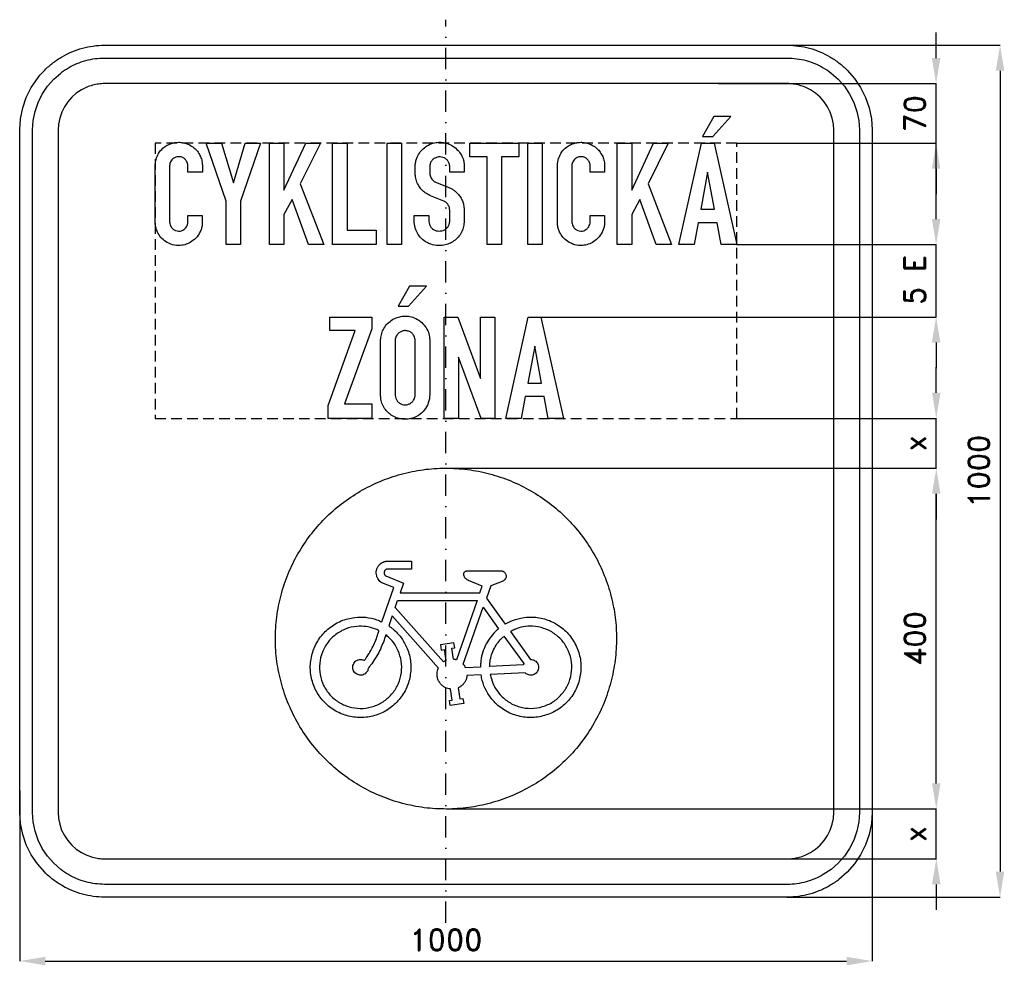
# Model space of a CAD drawing. Header units: millimetres. Extents: x -500 to 655, y -580 to 530.
import ezdxf

# ---------------------------------------------------------------- set-up
doc = ezdxf.new("R2010")
doc.units = ezdxf.units.MM
doc.header["$LTSCALE"] = 5
doc.linetypes.add('ČERCHOVANÁX2', pattern=[2, 1, -0.5, 0, -0.5])
doc.linetypes.add('ČÁRKOVANÁX2', pattern=[1.5, 1, -0.5])
doc.layers.add('Kóty', color=2, linetype='Continuous')
doc.layers.add('Značka', color=7, linetype='Continuous')
doc.styles.get("Standard").update_dxf_attribs({"font": 'romand.shx', "height": 25})
doc.dimstyles.get("Standard").update_dxf_attribs({"dimtxt": 25, "dimasz": 30, "dimexe": 0.18, "dimexo": 0.0625, "dimgap": 12.5, "dimtad": 1, "dimdec": 0, "dimzin": 0, "dimdsep": 46, "dimtxsty": 'Standard', "dimcen": 0.09, "dimadec": 0, "dimazin": 0, "dimtfac": 1, "dimtdec": 0, "dimtofl": 0, "dimtmove": 0, "dimatfit": 3, "dimfxl": 1, "dimtolj": 1, "dimtzin": 0, "dimarcsym": 0})

# ---------------------------------------------------------------- blocks, each defined once
blk = doc.blocks.new('*D0')
at = {"layer": 'Defpoints', "color": 0, "transparency": 16777216}
for p in [(319.8, 455), (341.1, 385), (575, 385)]:
    blk.add_point(p, dxfattribs=at)
at = {"layer": 'Kóty', "color": 0, "lineweight": -2, "transparency": 16777216}
for p, q in [((575, 485), (575, 515)), ((319.9, 455), (575.2, 455)), ((341.1, 385), (575.2, 385)), ((575, 355), (575, 325))]:
    blk.add_line(p, q, dxfattribs=at)
at = {"layer": 'Kóty', "color": 0, "transparency": 16777216}
for points in [[(570, 485), (580, 485), (575, 455)], [(570, 355), (580, 355), (575, 385)]]:
    blk.add_solid(points, dxfattribs=at)
at = {"layer": 'Kóty', "color": 0, "transparency": 16777216, "insert": (550, 420), "char_height": 25, "attachment_point": 5, "rotation": 90}
blk.add_mtext('\\A1;70', dxfattribs=at)
blk = doc.blocks.new('*D1')
at = {"layer": 'Defpoints', "color": 0, "transparency": 16777216}
for p in [(400, 500), (400, -500), (650, -500)]:
    blk.add_point(p, dxfattribs=at)
at = {"layer": 'Kóty', "color": 0, "lineweight": -2, "transparency": 16777216}
for p, q in [((400.0625, 500), (650.18, 500)), ((650, 470), (650, -470)), ((400.0625, -500), (650.18, -500))]:
    blk.add_line(p, q, dxfattribs=at)
at = {"layer": 'Kóty', "color": 0, "transparency": 16777216}
for points in [[(645, 470), (655, 470), (650, 500)], [(645, -470), (655, -470), (650, -500)]]:
    blk.add_solid(points, dxfattribs=at)
at = {"layer": 'Kóty', "color": 0, "transparency": 16777216, "insert": (625, 0), "char_height": 25, "attachment_point": 5, "rotation": 90}
blk.add_mtext('\\A1;1000', dxfattribs=at)
blk = doc.blocks.new('*D2')
at = {"layer": 'Defpoints', "color": 0, "transparency": 16777216}
for p in [(341.1, 62), (-1.7, 3.5), (575.2, 3.5)]:
    blk.add_point(p, dxfattribs=at)
at = {"layer": 'Kóty', "color": 0, "lineweight": -2, "transparency": 16777216}
for p, q in [((575.2, 92), (575.2, 122)), ((341.1, 62), (575.4, 62)), ((-1.6, 3.5), (575.4, 3.5)), ((575.2, -26.5), (575.2, -56.5))]:
    blk.add_line(p, q, dxfattribs=at)
at = {"layer": 'Kóty', "color": 0, "transparency": 16777216}
for points in [[(570.2, 92), (580.2, 92), (575.2, 62)], [(570.2, -26.5), (580.2, -26.5), (575.2, 3.5)]]:
    blk.add_solid(points, dxfattribs=at)
at = {"layer": 'Kóty', "color": 0, "transparency": 16777216, "insert": (550.2, 32.8), "char_height": 25, "attachment_point": 5, "rotation": 90}
blk.add_mtext('\\A1;x', dxfattribs=at)
blk = doc.blocks.new('*D3')
at = {"layer": 'Defpoints', "color": 0, "transparency": 16777216}
for p in [(0.6, -396.5), (575.2, -396.5), (-12.6, -455)]:
    blk.add_point(p, dxfattribs=at)
at = {"layer": 'Kóty', "color": 0, "lineweight": -2, "transparency": 16777216}
for p, q in [((575.2, -366.5), (575.2, -336.5)), ((0.6, -396.5), (575.4, -396.5)), ((-12.6, -455), (575.4, -455)), ((575.2, -485), (575.2, -515))]:
    blk.add_line(p, q, dxfattribs=at)
at = {"layer": 'Kóty', "color": 0, "transparency": 16777216}
for points in [[(570.2, -366.5), (580.2, -366.5), (575.2, -396.5)], [(570.2, -485), (580.2, -485), (575.2, -455)]]:
    blk.add_solid(points, dxfattribs=at)
at = {"layer": 'Kóty', "color": 0, "transparency": 16777216, "insert": (550.2, -425.8), "char_height": 25, "attachment_point": 5, "rotation": 90}
blk.add_mtext('\\A1;x', dxfattribs=at)
blk = doc.blocks.new('*D4')
at = {"layer": 'Defpoints', "color": 0, "transparency": 16777216}
for p in [(-1.8, 3.5), (575.2, 3.5), (0.5, -396.5)]:
    blk.add_point(p, dxfattribs=at)
at = {"layer": 'Kóty', "color": 0, "lineweight": -2, "transparency": 16777216}
for p, q in [((-1.7, 3.5), (575.4, 3.5)), ((575.2, -366.5), (575.2, -26.5)), ((0.6, -396.5), (575.4, -396.5))]:
    blk.add_line(p, q, dxfattribs=at)
at = {"layer": 'Kóty', "color": 0, "transparency": 16777216}
for points in [[(570.2, -26.5), (580.2, -26.5), (575.2, 3.5)], [(570.2, -366.5), (580.2, -366.5), (575.2, -396.5)]]:
    blk.add_solid(points, dxfattribs=at)
at = {"layer": 'Kóty', "color": 0, "transparency": 16777216, "insert": (550.2, -196.5), "char_height": 25, "attachment_point": 5, "rotation": 90}
blk.add_mtext('\\A1;400', dxfattribs=at)
blk = doc.blocks.new('*D5')
at = {"layer": 'Defpoints', "color": 0, "transparency": 16777216}
for p in [(500, -355.8), (-500, -375), (500, -575)]:
    blk.add_point(p, dxfattribs=at)
at = {"layer": 'Kóty', "color": 0, "lineweight": -2, "transparency": 16777216}
for p, q in [((500, -355.9), (500, -575.2)), ((-500, -375.1), (-500, -575.2)), ((-470, -575), (470, -575))]:
    blk.add_line(p, q, dxfattribs=at)
at = {"layer": 'Kóty', "color": 0, "transparency": 16777216}
for points in [[(-470, -570), (-470, -580), (-500, -575)], [(470, -570), (470, -580), (500, -575)]]:
    blk.add_solid(points, dxfattribs=at)
at = {"layer": 'Kóty', "color": 0, "transparency": 16777216, "insert": (0, -550), "char_height": 25, "attachment_point": 5}
blk.add_mtext('\\A1;1000', dxfattribs=at)

msp = doc.modelspace()

# ---------------------------------------------------------------- linework, layer by layer
at = {"layer": 'Kóty'}
for p, q in [((575, 296), (575, 415.3)), ((341.1, 266), (575.2, 266)), ((111.6, 181), (575.2, 181)), ((575, 151), (575, 121))]:
    msp.add_line(p, q, dxfattribs=at)
for points in [[(575, 385), (575, 455)], [(575, 181), (575, 266)], [(575.2, 3), (575.2, 61)], [(575.2, -455), (575.2, -397)]]:
    msp.add_lwpolyline(points, dxfattribs=at)
for points in [[(570, 296), (580, 296), (575, 266)], [(570, 151), (580, 151), (575, 181)]]:
    msp.add_solid(points, dxfattribs=at)
at = {"layer": 'Značka', "color": 6, "linetype": 'ČERCHOVANÁX2', "ltscale": 5}
msp.add_lwpolyline([(0, -530), (0, 530)], dxfattribs=at)
at = {"layer": 'Značka', "color": 3}
for points in [[(-400, -500), (-400.4, -500), (-400.8, -500, -0.032182), (-413.7, -499.1, -0.035454), (-426.4, -496.5, -0.036283), (-438.7, -492.3, -0.034431), (-450.2, -486.5, -0.033715), (-461, -479.3, -0.034071), (-470.7, -470.7), (-479.3, -461), (-486.5, -450.2), (-492.3, -438.7), (-496.5, -426.4), (-499.1, -413.7), (-500, -400.8), (-500, -400.4), (-500, -400), (-500, 400), (-500, 400.4), (-500, 400.8), (-499.1, 413.7), (-496.5, 426.4), (-492.3, 438.7), (-486.5, 450.2), (-479.3, 461, -0.034072), (-470.7, 470.7, -0.034226), (-461, 479.3, -0.034225), (-450.2, 486.5, -0.034051), (-438.7, 492.3, -0.033415), (-426.4, 496.5, -0.034139), (-413.7, 499.1, -0.036743), (-400.8, 500), (-400.4, 500), (-400, 500), (400, 500), (400.4, 500), (400.8, 500, -0.032182), (413.7, 499.1, -0.035447), (426.4, 496.5, -0.036272), (438.7, 492.3, -0.034433), (450.2, 486.5, -0.033723), (461, 479.3, -0.034091), (470.7, 470.7), (479.3, 461), (486.5, 450.2), (492.3, 438.6), (496.5, 426.4), (499.1, 413.7), (500, 400.8), (500, 400.4), (500, 400), (500, -400), (500, -400.4), (500, -400.8), (499.1, -413.7), (496.5, -426.4), (492.3, -438.7), (486.5, -450.2), (479.3, -461), (470.7, -470.7), (461, -479.3, -0.03423), (450.2, -486.5, -0.034043), (438.6, -492.3, -0.033413), (426.4, -496.5, -0.034125), (413.7, -499.1, -0.036744), (400.8, -500), (400.4, -500), (400, -500), (-400, -500)], [(-400, -485), (-400.3, -485), (-400.7, -485, -0.032179), (-411.6, -484.2, -0.035445), (-422.4, -482, -0.03627), (-432.9, -478.5, -0.034397), (-442.7, -473.5, -0.033743), (-451.9, -467.4), (-460.1, -460.1), (-467.4, -451.9), (-473.5, -442.7), (-478.4, -432.9), (-482, -422.4), (-484.3, -411.6), (-485, -400.7), (-485, -400.3), (-485, -400), (-485, 400), (-485, 400.3), (-485, 400.7), (-484.2, 411.6), (-482, 422.4), (-478.5, 432.9), (-473.5, 442.7), (-467.4, 451.9), (-460.1, 460.1), (-451.9, 467.4, -0.034197), (-442.7, 473.5, -0.034036), (-432.9, 478.4, -0.0334), (-422.4, 482, -0.034125), (-411.6, 484.3, -0.036744), (-400.7, 485), (-400.3, 485), (-400, 485), (400, 485), (400.3, 485), (400.7, 485, -0.032173), (411.6, 484.2, -0.03544), (422.4, 482, -0.036264), (432.9, 478.5, -0.034423), (442.7, 473.5, -0.033724), (451.9, 467.4), (460.1, 460.1), (467.4, 451.9), (473.5, 442.7), (478.4, 432.9), (482, 422.4), (484.3, 411.6), (485, 400.7), (485, 400.3), (485, 400), (485, -400), (485, -400.3), (485, -400.7), (484.2, -411.6), (482, -422.4), (478.5, -432.9), (473.5, -442.7), (467.4, -451.9), (460.1, -460.1), (451.9, -467.4), (442.7, -473.5, -0.034052), (432.9, -478.4, -0.033405), (422.4, -482, -0.03413), (411.6, -484.3, -0.036744), (400.7, -485), (400.3, -485), (400, -485), (-400, -485)], [(-400, -455), (400, -455), (400.2, -455), (400.4, -455, 0.032181), (407.5, -454.5, 0.035434), (414.5, -453.1, 0.036239), (421.3, -450.8), (427.6, -447.6), (433.5, -443.6), (438.9, -438.9), (443.6, -433.6), (447.6, -427.6), (450.8, -421.3), (453, -414.5), (454.5, -407.5), (455, -400.4), (455, -400.2), (455, -400), (455, 400), (455, 400.2), (455, 400.4), (454.5, 407.5), (453, 414.5), (450.8, 421.3), (447.6, 427.6), (443.6, 433.5), (438.9, 438.9), (433.6, 443.6), (427.6, 447.6), (421.3, 450.8, 0.033381), (414.5, 453, 0.0341), (407.5, 454.5, 0.036743), (400.4, 455), (400.2, 455), (400, 455), (-400, 455), (-400.2, 455), (-400.4, 455, 0.032168), (-407.5, 454.5, 0.035417), (-414.5, 453, 0.036291), (-421.3, 450.8, 0.034445), (-427.6, 447.6), (-433.6, 443.6), (-438.9, 438.9), (-443.6, 433.5), (-447.6, 427.6), (-450.7, 421.3), (-453.1, 414.5), (-454.5, 407.5), (-455, 400.4), (-455, 400.2), (-455, 400), (-455, -400), (-455, -400.2), (-455, -400.4), (-454.5, -407.5), (-453.1, -414.5), (-450.8, -421.3), (-447.6, -427.6), (-443.6, -433.6), (-438.9, -438.9), (-433.6, -443.6), (-427.6, -447.6), (-421.3, -450.7), (-414.5, -453.1, 0.034105), (-407.5, -454.5, 0.036732), (-400.4, -455), (-400.2, -455), (-400, -455)], [(-285.8, 300), (-285.8, 291.7), (-285.8, 291.3), (-285.8, 290.9, -0.058395), (-286.3, 286.7, -0.04352), (-287.7, 282.6, -0.074594), (-292, 275.2, -0.081624), (-298.5, 269.5, -0.069971), (-304.7, 266.3, -0.069174), (-311.7, 265, -0.086255), (-320.7, 265.9, -0.086656), (-329, 269.8, -0.070136), (-334.4, 274.5, -0.067916), (-338.3, 280.6, -0.047371), (-340.1, 285.1, -0.050891), (-341, 289.9, -0.004792), (-341, 290.5), (-341.1, 291.1), (-341.1, 359), (-341, 359.4), (-341, 359.7, -0.02564), (-340.5, 363.8, -0.037676), (-339.4, 367.7, -0.07824), (-335.9, 374.7, -0.077449), (-330.4, 380.3, -0.055464), (-325.7, 383.2, -0.051639), (-320.5, 385.1, -0.050433), (-315.1, 386, -0.052933), (-309.6, 385.8, -0.06598), (-302.9, 384, -0.064102), (-296.9, 380.6, -0.055946), (-292.5, 376.7, -0.058597), (-289.2, 371.8, -0.054984), (-286.9, 366.6, -0.050286), (-285.8, 361, -0.004114), (-285.8, 360.4), (-285.7, 359.8), (-285.7, 351), (-302.7, 351), (-302.7, 359), (-302.7, 359.5, 0.010744), (-302.8, 360, 0.065469), (-303.4, 362.3, 0.058071), (-304.6, 364.5, 0.075686), (-306.8, 366.9, 0.08205), (-309.6, 368.5, 0.103145), (-313.7, 369.2, 0.106124), (-317.7, 368.3, 0.080076), (-320.3, 366.7, 0.074147), (-322.3, 364.4, 0.056539), (-323.4, 362.2, 0.053196), (-324, 359.9, 0.007479), (-324, 359.4), (-324.1, 359), (-324.1, 292.7), (-324.1, 292.3, 0.006728), (-324, 291.9, 0.059865), (-323.5, 289.3, 0.064006), (-322.3, 286.8, 0.083803), (-320.1, 284.2, 0.087799), (-317.1, 282.5, 0.089764), (-313.7, 281.8, 0.089114), (-310.2, 282.3, 0.078265), (-307.5, 283.7, 0.073524), (-305.2, 285.8, 0.068922), (-303.6, 288.3, 0.069944), (-302.8, 291.1, 0.008136), (-302.7, 291.6), (-302.7, 292), (-302.7, 300), (-285.8, 300)], [(-20.1, 300.1), (-20.1, 293.7), (-20.1, 293.4), (-20, 293.1, 0.067839), (-19.3, 289.7, 0.080268), (-17.6, 286.6, 0.070822), (-15.6, 284.4, 0.06848), (-13.1, 282.9, 0.072225), (-9.9, 282, 0.059819), (-6.6, 282, 0.062313), (-3.3, 282.7, 0.080555), (-0.3, 284.2, 0.082217), (2.1, 286.6, 0.072872), (3.7, 289.6, 0.024106), (4, 290.6, 0.024244), (4.2, 291.7, 0.007534), (4.3, 292.2), (4.4, 292.6), (4.4, 306.5), (4.4, 307, 0.012192), (4.3, 307.6, 0.0575), (4, 309.6, 0.041293), (3.2, 311.5, 0.041758), (2.1, 313.4, 0.055544), (0.7, 315, 0.037058), (-0.4, 315.8, 0.031309), (-1.5, 316.6, 0.008655), (-2, 316.8), (-2.5, 317.1), (-18.1, 323.3), (-18.4, 323.5), (-18.8, 323.6, -0.037025), (-21.6, 325, -0.028658), (-24.2, 326.7, -0.04762), (-28.4, 330.4, -0.053381), (-31.8, 335, -0.061657), (-34.6, 340.8, -0.062525), (-35.8, 347), (-35.9, 347.5), (-35.9, 348), (-35.9, 358.2, -0.002662), (-35.9, 359, -0.007998), (-35.9, 359.9, -0.052118), (-35.2, 364.3, -0.041817), (-33.6, 368.6, -0.059291), (-30.1, 374.7, -0.064888), (-25.3, 379.7, -0.070469), (-18.9, 383.7, -0.069026), (-11.7, 385.8, -0.059157), (-5.4, 386.1, -0.059494), (0.8, 385, -0.073684), (8.2, 381.6, -0.072354), (14.3, 376.3, -0.05872), (18.1, 371.1, -0.059705), (20.5, 365.1, -0.025327), (21.1, 362.5, -0.025631), (21.5, 359.9, -0.004238), (21.5, 359.3), (21.5, 358.8), (21.5, 351), (4.5, 351), (4.5, 357.5), (4.5, 357.8), (4.5, 358.1, 0.026949), (4.1, 360.2, 0.049636), (3.5, 362.2, 0.084181), (1.8, 364.9, 0.070669), (-0.7, 367, 0.066962), (-3.5, 368.4, 0.070667), (-6.6, 368.9, 0.096873), (-10.9, 368.4, 0.097771), (-14.8, 366.3, 0.080392), (-17.1, 363.8, 0.0883), (-18.5, 360.7, 0.027244), (-18.8, 359.5, 0.01392), (-18.9, 358.3), (-19, 358), (-19, 357.6), (-19, 349.9), (-19, 349.6), (-18.9, 349.3, 0.04356), (-18.5, 347, 0.048674), (-17.7, 344.8, 0.04846), (-16.6, 342.9, 0.049306), (-15.1, 341.3, 0.030235), (-14.2, 340.5, 0.034762), (-13.1, 339.8, 0.009664), (-12.8, 339.6), (-12.4, 339.4), (0.5, 334.2), (0.9, 334), (1.3, 333.9, 0.007022), (4.1, 332.7, -0.023412), (6.8, 331.4, -0.04641), (10.2, 329.2, -0.037082), (13.2, 326.5, -0.042541), (16.4, 322.7, -0.047681), (18.8, 318.4, -0.047349), (20.5, 313.7, -0.041078), (21.3, 308.8), (21.4, 308.4), (21.4, 308), (21.4, 292.9), (21.4, 292.6), (21.3, 292.2, -0.015256), (20.9, 288.9, -0.028871), (20.2, 285.6, -0.069935), (17.5, 279.1, -0.066409), (13.1, 273.5, -0.060061), (8.1, 269.4, -0.058509), (2.3, 266.6, -0.060313), (-4.3, 265, -0.058899), (-11.1, 265, -0.077487), (-19.9, 267.3, -0.082892), (-27.5, 272.1, -0.070865), (-32.4, 277.7, -0.07271), (-35.6, 284.4, -0.034908), (-36.6, 288, -0.026616), (-37.1, 291.8), (-37.1, 292.2), (-37.1, 292.6), (-37.1, 300.1), (-20.1, 300.1)], [(186, 300), (186, 291.7), (186, 291.3), (186, 290.9, -0.058395), (185.5, 286.7, -0.04352), (184.1, 282.6, -0.074594), (179.7, 275.2, -0.081624), (173.3, 269.5, -0.069971), (167, 266.3, -0.069174), (160.1, 265, -0.086255), (151.1, 265.9, -0.086656), (142.8, 269.8, -0.070136), (137.4, 274.5, -0.067916), (133.4, 280.6, -0.047371), (131.7, 285.1, -0.050891), (130.8, 289.9, -0.004792), (130.7, 290.5), (130.7, 291.1), (130.7, 359), (130.7, 359.4), (130.8, 359.7, -0.02564), (131.3, 363.8, -0.037676), (132.4, 367.7, -0.07824), (135.9, 374.7, -0.077449), (141.4, 380.3, -0.055464), (146.1, 383.2, -0.051639), (151.3, 385.1, -0.050433), (156.7, 386, -0.052933), (162.2, 385.8, -0.06598), (168.9, 384, -0.064102), (174.9, 380.6, -0.055946), (179.2, 376.7, -0.058597), (182.6, 371.8, -0.054984), (184.9, 366.6, -0.050286), (186, 361, -0.004114), (186, 360.4), (186.1, 359.8), (186.1, 351), (169.1, 351), (169.1, 359), (169, 359.5, 0.010744), (169, 360, 0.065469), (168.4, 362.3, 0.058071), (167.2, 364.5, 0.075686), (165, 366.9, 0.08205), (162.2, 368.5, 0.103145), (158.1, 369.2, 0.106124), (154, 368.3, 0.080076), (151.5, 366.7, 0.074147), (149.5, 364.4, 0.056539), (148.4, 362.2, 0.053196), (147.8, 359.9, 0.007479), (147.7, 359.4), (147.7, 359), (147.7, 292.7), (147.7, 292.3, 0.006728), (147.7, 291.9, 0.059865), (148.3, 289.3, 0.064006), (149.5, 286.8, 0.083803), (151.7, 284.2, 0.087799), (154.7, 282.5, 0.089764), (158.1, 281.8, 0.089114), (161.6, 282.3, 0.078265), (164.3, 283.7, 0.073524), (166.6, 285.8, 0.068922), (168.1, 288.3, 0.069944), (169, 291.1, 0.008136), (169, 291.6), (169.1, 292), (169.1, 300), (186, 300)], [(-76.6, 154.3), (-76.6, 154.8), (-76.5, 155.3, -0.051733), (-75.3, 161.6, -0.060089), (-72.8, 167.5, -0.071623), (-68.4, 173.4, -0.067964), (-62.5, 177.9, -0.054468), (-57.1, 180.5, -0.054174), (-51.3, 181.8, -0.065511), (-44.1, 181.8, -0.06822), (-37.1, 180, -0.076783), (-30, 175.9, -0.070462), (-24.4, 169.8, -0.068132), (-20.6, 163.1, -0.084708), (-19.1, 155.7), (-19, 155.3), (-19, 154.8), (-19, 88.7), (-19.1, 88.2), (-19.1, 87.6, -0.037757), (-20, 82.5, -0.046576), (-21.7, 77.7, -0.086539), (-26.9, 69.9, -0.087936), (-34.4, 64.3, -0.067419), (-40.9, 61.7, -0.062799), (-47.8, 60.9, -0.062156), (-54.8, 61.7, -0.066089), (-61.3, 64.2, -0.060309), (-66.6, 67.8, -0.055632), (-70.9, 72.4, -0.060039), (-74.4, 78.3, -0.070804), (-76.2, 84.7, -0.015083), (-76.4, 86.3, -0.007369), (-76.6, 88), (-76.6, 88.4), (-76.6, 88.8), (-76.6, 154.3)], [(-59.6, 153.4), (-59.6, 89.7), (-59.5, 89.3), (-59.5, 88.9, 0.058221), (-58.8, 85.6, 0.076978), (-57.2, 82.6, 0.089876), (-54.6, 80, 0.086069), (-51.3, 78.4, 0.08551), (-47.6, 77.9, 0.083498), (-43.9, 78.6, 0.074202), (-41, 80.1, 0.073683), (-38.6, 82.5, 0.055029), (-37.3, 84.6, 0.05284), (-36.4, 86.9, 0.024347), (-36.2, 87.9, 0.028182), (-36.1, 89, 0.00831), (-36, 89.4), (-36, 89.8), (-36, 153.6), (-36.1, 154, 0.006472), (-36.1, 154.5, 0.056566), (-36.7, 157.2, 0.065536), (-38, 159.7, 0.089016), (-40.5, 162.5, 0.083857), (-43.8, 164.2, 0.086281), (-47.6, 165, 0.086475), (-51.4, 164.4, 0.07759), (-54.5, 162.9, 0.081786), (-57, 160.5, 0.055709), (-58.3, 158.5, 0.047237), (-59.1, 156.3, 0.022196), (-59.4, 155.2, 0.025938), (-59.5, 154.1, 0.006836), (-59.6, 153.8), (-59.6, 153.4)]]:
    msp.add_lwpolyline(points, format="xyb", dxfattribs=at)
for points in [[(300.9, 392.8), (313.1, 392.8), (334.2, 416.3), (314.4, 416.3), (300.9, 392.8)], [(-257.9, 266), (-257.9, 317.1), (-281.2, 385), (-263.2, 385), (-249.3, 338.4), (-235.5, 385), (-217.5, 385), (-240.9, 317.1), (-240.8, 266), (-257.9, 266)], [(-207.1, 266), (-207.1, 385), (-190.1, 385), (-190.1, 329.9), (-164.4, 385), (-147.3, 385), (-170.9, 337.2), (-143.3, 266), (-161.4, 266), (-180.5, 319), (-190.1, 301.2), (-190.1, 266), (-207.1, 266)], [(-132.9, 266), (-132.9, 385), (-115.9, 385), (-115.9, 282.9), (-81.9, 282.9), (-81.9, 266), (-132.9, 266)], [(-69, 266), (-69, 385), (-52, 385), (-52, 266), (-69, 266)], [(48.2, 266), (48.2, 369.1), (28, 369.1), (28, 385), (85.5, 385), (85.5, 369.1), (65.3, 369.1), (65.3, 266), (48.2, 266)], [(95.9, 266), (95.9, 385), (112.9, 385), (112.9, 266), (95.9, 266)], [(201, 266), (201, 385), (217.9, 385), (217.9, 329.9), (243.6, 385), (260.7, 385), (237.1, 337.2), (264.7, 266), (246.6, 266), (227.5, 319), (217.9, 301.2), (217.9, 266), (201, 266)], [(273.2, 266), (299.6, 385), (314.5, 385), (341.1, 266), (323, 266), (318, 291.5), (295.9, 291.5), (291.1, 266), (273.2, 266)], [(298.9, 307.5), (315.2, 307.5), (307, 350.9), (298.9, 307.5)], [(-56.1, 193.8), (-43.9, 193.8), (-22.8, 217.3), (-42.6, 217.3), (-56.1, 193.8)], [(-138.1, 62), (-138.1, 77), (-106.3, 165), (-136.2, 165), (-136.2, 181), (-87, 181), (-87, 167.2), (-119.1, 79.1), (-87, 79.1), (-87, 62), (-138.1, 62)], [(-2.2, 62), (-2.2, 181), (14, 181), (40.4, 108.8), (40.4, 181), (57.3, 181), (57.3, 62), (41.5, 62), (14.8, 134), (14.8, 62), (-2.2, 62)], [(70.2, 62), (96.6, 181), (111.5, 181), (138.1, 62), (120, 62), (115.1, 87.5), (93, 87.5), (88.2, 62), (70.2, 62)], [(96, 103.5), (112.3, 103.5), (104.1, 146.9), (96, 103.5)]]:
    msp.add_lwpolyline(points, dxfattribs=at)
at = {"layer": 'Značka', "color": 6, "linetype": 'ČÁRKOVANÁX2', "ltscale": 2.5}
msp.add_lwpolyline([(-341.1, 62), (341.1, 62), (341.1, 385), (-341.1, 385)], close=True, dxfattribs=at)
at = {"layer": 'Značka', "color": 5}
for points in [[(200, -196.5), (200, -197.8), (200, -199.1, -0.032167), (198, -225.2, -0.035723), (192.5, -250.8, -0.036666), (183.9, -275.5, -0.034754), (171.9, -298.8, -0.034039), (157.1, -320.4, -0.034453), (139.6, -339.8, -0.034561), (119.7, -356.8, -0.034427), (97.7, -371, -0.034389), (74.1, -382.3, -0.034418), (49.2, -390.3, -0.034423), (23.5, -395.2, -0.034417), (-2.6, -396.5, -0.034416), (-28.7, -394.5, -0.034417), (-54.3, -389, -0.034417), (-79, -380.3, -0.034417), (-102.3, -368.4, -0.034417), (-123.9, -353.6, -0.034417), (-143.3, -336.1, -0.034417), (-160.3, -316.2, -0.034417), (-174.5, -294.2, -0.034417), (-185.8, -270.6, -0.034417), (-193.8, -245.7, -0.034417), (-198.7, -220, -0.034417), (-200, -193.9, -0.034417), (-198, -167.8, -0.034417), (-192.5, -142.2, -0.034417), (-183.8, -117.5, -0.034417), (-171.9, -94.2, -0.034417), (-157.1, -72.6, -0.034417), (-139.6, -53.2, -0.034417), (-119.7, -36.2, -0.034417), (-97.7, -22, -0.034417), (-74.1, -10.7, -0.034417), (-49.2, -2.7, -0.034417), (-23.5, 2.2, -0.034416), (2.6, 3.5, -0.034417), (28.7, 1.5, -0.034418), (54.3, -4, -0.034416), (79, -12.7, -0.034417), (102.3, -24.6, -0.034418), (123.9, -39.4, -0.034406), (143.3, -56.9, -0.034414), (160.3, -76.8, -0.034487), (174.5, -98.8, -0.034419), (185.8, -122.3, -0.034076), (193.8, -147.3, -0.032791), (198.6, -171.7, -0.034265), (200, -196.5)], [(65.5, -117.1), (65.8, -117.1, -0.009721), (66, -117.2, -0.050674), (67.1, -117.6, -0.050922), (68.1, -118.2, -0.06328), (69.2, -119.2, -0.062196), (70, -120.5, -0.063017), (70.4, -121.8, -0.067125), (70.6, -123.3, -0.086845), (70.2, -125.2, -0.072595), (69.2, -127, -0.058175), (68.1, -128.1, -0.065834), (66.7, -129, -0.01327), (66.4, -129.2, -0.004415), (66, -129.3), (52.5, -134.5), (47.4, -149.2), (69.3, -179.6, -0.003881), (72.3, -178, -0.01164), (75.2, -176.5, -0.060218), (87.9, -172.4, -0.060611), (101.2, -171.3, -0.07532), (117.6, -174, -0.075262), (132.5, -181.4, -0.075145), (144.9, -192.5, -0.074694), (153.5, -206.8, -0.074518), (158, -222.8, -0.07459), (157.6, -239.4, -0.074573), (152.8, -255.3, -0.07453), (143.6, -269.2, -0.074566), (131, -280, -0.074572), (115.7, -286.7, -0.074518), (99.3, -289.2, -0.074745), (82.9, -286.7, -0.074612), (67.7, -279.9, -0.073239), (55.1, -268.9, -0.060571), (47.4, -258, -0.065919), (42.6, -245.6, -0.013247), (41.9, -242.4, -0.004417), (41.3, -239.1), (24.7, -239.9, -0.003624), (24.6, -240.8, -0.010879), (24.4, -241.8, -0.056133), (23.3, -245.3, -0.055073), (21.5, -248.5, -0.056709), (19.1, -251.3, -0.062304), (16.1, -253.4, -0.01253), (15.2, -253.9, -0.004179), (14.4, -254.3), (16.5, -267.2), (19.9, -266.7), (20.9, -272.7), (5, -275.2), (4, -269.2), (7.4, -268.7), (5.4, -255.7, -0.003215), (4.5, -255.6, -0.009643), (3.7, -255.5, -0.050327), (0.5, -254.6, -0.05041), (-2.4, -253, -0.062708), (-5.6, -250.4, -0.062939), (-8.1, -247, -0.062616), (-9.7, -243.2, -0.061036), (-10.4, -239.1, -0.050426), (-10.3, -235.8, -0.055092), (-9.5, -232.6, -0.010985), (-9.2, -231.8, -0.003662), (-8.9, -231.1), (-63, -169.9), (-67, -181.6, -0.003813), (-64.3, -183.5, -0.011436), (-61.8, -185.5, -0.059214), (-52.8, -195, -0.059571), (-46.3, -206.4, -0.074038), (-41.7, -222.1, -0.073983), (-41.8, -238.5, -0.073865), (-46.2, -254.2, -0.073427), (-55, -268, -0.073251), (-67, -279.1, -0.073312), (-81.8, -286.2, -0.073308), (-97.8, -289.2, -0.073285), (-114.1, -287.4, -0.073287), (-129.3, -281.5, -0.073298), (-142.2, -271.4, -0.073282), (-152, -258.3, -0.073262), (-157.6, -242.9, -0.073298), (-159, -226.6, -0.0733), (-155.6, -210.6, -0.073253), (-148.2, -196.1, -0.073483), (-136.9, -184.2, -0.073339), (-122.9, -175.8, -0.071983), (-107, -171.8, -0.05954), (-93.9, -171.5, -0.064817), (-81.2, -174.5, -0.013013), (-78.1, -175.6, -0.004339), (-75.1, -176.9), (-61.3, -136.6), (-75.2, -130.9), (-75.8, -130.5, -0.010048), (-76.3, -130.2, -0.052327), (-78.3, -128.3, -0.052465), (-79.9, -126.1, -0.06528), (-81.2, -123, -0.065232), (-81.7, -119.6, -0.065097), (-81.4, -116.3, -0.064967), (-80.2, -113.1, -0.064622), (-78.4, -110.3, -0.063433), (-75.9, -108, -0.052513), (-73.5, -106.7, -0.05726), (-71, -105.8, -0.01143), (-70.3, -105.7, -0.003811), (-69.6, -105.6), (-40.5, -105.6), (-40.5, -114.8), (-68.3, -114.8), (-68.6, -114.8, 0.009928), (-68.8, -114.8, 0.051726), (-69.6, -115.1, 0.05185), (-70.4, -115.5, 0.064517), (-71.2, -116.2, 0.064469), (-71.9, -117.1, 0.064338), (-72.3, -118.1, 0.064214), (-72.4, -119.2, 0.063867), (-72.3, -120.3, 0.062688), (-71.9, -121.3, 0.051901), (-71.5, -122, 0.056601), (-70.8, -122.7), (-70.7, -122.8), (-70.5, -122.9), (-49.9, -131.4), (-53.7, -142.7), (39.9, -142.7), (42.6, -134.9), (26.4, -128.2), (26, -128, -0.009494), (25.7, -127.8, -0.047482), (24.3, -126.9, -0.041485), (23, -125.8, -0.057978), (21.8, -124.1, -0.081427), (21, -122.2, -0.056687), (20.8, -121.1, -0.073948), (21, -119.9, -0.07846), (21.4, -118.9, -0.073316), (22.1, -118, -0.06056), (22.9, -117.5, -0.066457), (23.7, -117.2, -0.013337), (24, -117.1), (24.2, -117.1), (65.5, -117.1)], [(-2.1, -209.3), (0, -222.2), (-0.2, -222.3), (-0.3, -222.4, 0.01025), (-0.9, -222.7, 0.009883), (-1.5, -223, 0.010253), (-2.1, -223.3, 0.011368), (-2.7, -223.7), (-2.8, -223.8), (-2.9, -223.9), (-59.6, -159.9), (-56.8, -151.8), (36.7, -151.8), (12.4, -221.5), (12.3, -221.4), (12.1, -221.4, 0.010689), (11.4, -221.2, 0.010307), (10.8, -221, 0.010693), (10.1, -220.9, 0.011856), (9.4, -220.8), (9.2, -220.8), (9, -220.8), (6.9, -207.9), (10.3, -207.3), (9.4, -201.3), (-6.5, -203.8), (-5.5, -209.9), (-2.1, -209.3)], [(43.7, -159.7), (61.8, -184.9, 0.003002), (59.9, -186.6, 0.009008), (58, -188.3, 0.046722), (51.4, -196.1, 0.045586), (46.2, -205, 0.04705), (42.5, -214.7, 0.051844), (40.8, -224.8, 0.010352), (40.7, -227.4, 0.003452), (40.6, -229.9), (23.1, -230.8), (23, -230.6), (22.9, -230.4, 0.015395), (22.4, -229.5, 0.014855), (21.9, -228.6, 0.015406), (21.3, -227.8, 0.017075), (20.7, -227), (20.5, -226.8), (20.4, -226.6), (43.7, -159.7)], [(-91, -231.2, -0.003893), (-91.1, -231.7, -0.011677), (-91.2, -232.2, -0.060397), (-91.8, -234.2, -0.060797), (-93, -235.9, -0.07555), (-94.8, -237.7, -0.075491), (-97.2, -238.9, -0.075374), (-99.7, -239.4, -0.074921), (-102.3, -239.1, -0.074745), (-104.7, -238.1, -0.074817), (-106.8, -236.5, -0.0748), (-108.3, -234.4, -0.074757), (-109.1, -231.9, -0.074794), (-109.3, -229.3, -0.0748), (-108.6, -226.8, -0.074744), (-107.4, -224.5, -0.074972), (-105.5, -222.7, -0.07484), (-103.2, -221.5, -0.073464), (-100.6, -221, -0.060756), (-98.6, -221.1, -0.066117), (-96.6, -221.7, -0.013288), (-96.1, -221.9), (-95.6, -222.2, 0.001245), (-94.5, -220.6, 0.003737), (-93.4, -219, 0.019543), (-89.2, -212.3, 0.018873), (-85.5, -205.4, 0.019567), (-82.3, -198.3, 0.021677), (-79.7, -190.9, 0.004275), (-79.1, -189, 0.001425), (-78.6, -187.1, 0.003787), (-81, -186, 0.011359), (-83.5, -185, 0.058837), (-93.7, -182.4, 0.059181), (-104.4, -182.2, 0.073557), (-117.4, -185.1, 0.073503), (-129, -191.7, 0.073385), (-138.5, -201, 0.07295), (-144.9, -212.6, 0.072776), (-148.1, -225.5, 0.072836), (-147.5, -238.8, 0.072833), (-143.5, -251.4, 0.072809), (-136, -262.4, 0.072812), (-125.9, -271, 0.072822), (-113.7, -276.4, 0.072806), (-100.6, -278.5, 0.072787), (-87.4, -276.7, 0.072822), (-75.2, -271.5, 0.072823), (-64.9, -263.1, 0.072778), (-57.2, -252.2, 0.073009), (-52.9, -239.7, 0.072862), (-52, -226.4, 0.071512), (-55, -213.5, 0.059153), (-59.7, -203.8, 0.064403), (-66.5, -195.7, 0.012926), (-68.5, -193.9, 0.00431), (-70.5, -192.2, -0.001297), (-71.2, -194.3, -0.003891), (-71.9, -196.4, -0.020345), (-75.1, -204.7, -0.019651), (-78.9, -212.7, -0.020372), (-83.3, -220.4, -0.022566), (-88.3, -227.7, -0.004451), (-89.6, -229.4, -0.001484), (-91, -231.2)], [(99.3, -221), (99.8, -221.1, -0.011672), (100.3, -221.1, -0.060371), (102.4, -221.5, -0.060767), (104.2, -222.4, -0.075517), (106.3, -224, -0.075468), (107.7, -226.2, -0.075338), (108.5, -228.7, -0.074866), (108.6, -231.3, -0.074723), (107.9, -233.8, -0.074792), (106.6, -236, -0.074735), (104.7, -237.8, -0.074941), (102.3, -238.9, -0.074807), (99.8, -239.4, -0.073432), (97.2, -239.1, -0.060728), (95.2, -238.4, -0.066088), (93.5, -237.2, -0.013283), (93.2, -236.9), (92.8, -236.5), (52, -238.6, 0.003847), (52.6, -241.2, 0.011539), (53.3, -243.8, 0.059723), (57.4, -253.8, 0.060098), (63.8, -262.5, 0.074689), (74.1, -271.2, 0.074632), (86.5, -276.6, 0.074514), (99.9, -278.4, 0.074068), (113.2, -276.3, 0.073894), (125.5, -270.8, 0.073965), (135.7, -261.9, 0.073948), (143.1, -250.7, 0.073906), (147, -237.8, 0.073942), (147.4, -224.3, 0.073946), (143.8, -211.3, 0.073894), (136.9, -199.7, 0.074123), (126.9, -190.6, 0.073985), (114.9, -184.5, 0.07262), (101.6, -182, 0.060063), (90.7, -182.7, 0.065377), (80.5, -185.9, 0.013132), (78, -187.1, 0.004378), (75.6, -188.3), (99.3, -221)], [(91.4, -225.8), (91.4, -225.9), (91.3, -226, 0.010337), (91.2, -226.3, 0.009967), (91, -226.6, 0.010341), (90.9, -226.9, 0.011465), (90.8, -227.3), (90.7, -227.4), (90.7, -227.4), (51.3, -229.4, -0.002908), (51.4, -227.4, -0.008727), (51.5, -225.3, -0.045291), (53, -217.3, -0.044156), (55.9, -209.7, -0.045589), (59.9, -202.6, -0.050254), (65.1, -196.4, -0.010025), (66.6, -194.9, -0.003343), (68.1, -193.6), (91.4, -225.8)]]:
    msp.add_lwpolyline(points, format="xyb", dxfattribs=at)

# ---------------------------------------------------------------- texts
at = {"layer": 'Kóty', "insert": (550, 224.6), "char_height": 25, "attachment_point": 5, "rotation": 90}
msp.add_mtext('\\A1;5 E', dxfattribs=at)

# ---------------------------------------------------------------- dimensions: what is measured, and where the dimension line sits
at = {"layer": 'Kóty'}
for base, p1, p2, picture, middle in [((575, 385), (319.8, 455), (341.1, 385), '*D0', (550, 420)), ((650, -500), (400, 500), (400, -500), '*D1', (625, 0)), ((575.2, 3.5), (0.5, -396.5), (-1.8, 3.5), '*D4', (550.2, -196.5))]:
    dim = msp.add_linear_dim(base=base, p1=p1, p2=p2, angle=90, dimstyle='Standard', dxfattribs=at)
    dim.commit()
    dim.dimension.update_dxf_attribs({"geometry": picture, "text_midpoint": middle})
for base, p1, p2, picture, middle in [((575.2, 3.5), (341.1, 62), (-1.7, 3.5), '*D2', (550.2, 32.8)), ((575.2, -396.5), (-12.6, -455), (0.6, -396.5), '*D3', (550.2, -425.8))]:
    dim = msp.add_linear_dim(base=base, p1=p1, p2=p2, angle=90, text='x', dimstyle='Standard', dxfattribs=at)
    dim.commit()
    dim.dimension.update_dxf_attribs({"geometry": picture, "text_midpoint": middle})
dim = msp.add_linear_dim(base=(500, -575), p1=(-500, -375), p2=(500, -355.8), dimstyle='Standard', dxfattribs=at)
dim.commit()
dim.dimension.update_dxf_attribs({"geometry": '*D5', "text_midpoint": (0, -550)})

doc.saveas('drawing.dxf')
